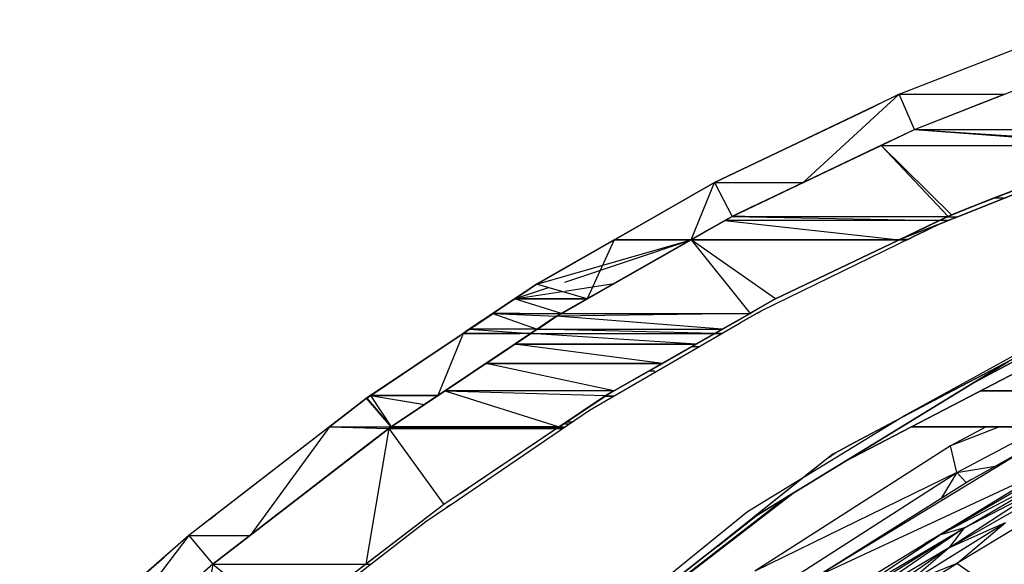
# Model space of a CAD drawing. Header units: millimetres. Extents: x 61846 to 198573, y 13020 to 52988.
# Tile 203 of 240: x 180273 to 180798, y 26079 to 26369. Entities that reach past the tile are written whole.
import ezdxf

# ---------------------------------------------------------------- set-up
doc = ezdxf.new("R2010")
doc.units = ezdxf.units.MM
for name, color, linetype, lineweight in [('A-COLS', 52, 'Continuous', 35), ('A-ROOF', 132, 'Continuous', 35), ('S-BEAM', 12, 'Continuous', 35)]:
    doc.layers.add(name, color=color, linetype=linetype, lineweight=lineweight)

# ---------------------------------------------------------------- blocks, each defined once
blk = doc.blocks.new('28_PBT_SF_toneeltoren_dakboog_28_PBT_SF_toneeltoren_dakboog as R_2584242 - 28_PBT_SF_toneeltoren_dakboog_28_PBT_SF_toneeltoren_dakboog as R_2584242-313469-GZ lierenkamer 3')
at = {"layer": 'S-BEAM', "color": 250, "lineweight": 25}
for p, q in [((-48074.54, 26250.95), (-48299.71, 26133.64)), ((-48299.71, 26133.64), (-48074.54, 26250.95)), ((-48137.66, 26229.9), (-48266.99, 26158.42)), ((-48122.83, 26233.2), (-48230.88, 26175.73)), ((-48230.88, 26175.73), (-48122.83, 26233.2)), ((-48212.85, 26186.76), (-48347.91, 26104.16)), ((-48347.91, 26104.16), (-48212.85, 26186.76)), ((-48266.99, 26158.42), (-48351.64, 26106.68)), ((-48308.63, 26135.5), (-48304.99, 26138)), ((-48304.99, 26138), (-48308.63, 26135.5)), ((-48557.52, 25939.21), (-48327.27, 26116.79)), ((-48327.27, 26116.79), (-48557.52, 25939.21)), ((-48557.52, 25939.21), (-48329.75, 26115.27)), ((-48329.75, 26115.27), (-48557.52, 25939.21)), ((-48351.64, 26106.68), (-48540.13, 25954.07)), ((-48346.25, 26105.18), (-48367.45, 26088.53)), ((-48367.45, 26088.53), (-48346.25, 26105.18))]:
    blk.add_line(p, q, dxfattribs=at)
blk = doc.blocks.new('28_PBT_SF_toneeltoren_dakboog_28_PBT_SF_toneeltoren_dakboog as R_2584242 - 28_PBT_SF_toneeltoren_dakboog_28_PBT_SF_toneeltoren_dakboog as R_2584242-313473-GZ lierenkamer 3')
blk.add_blockref('28_PBT_SF_toneeltoren_dakboog_28_PBT_SF_toneeltoren_dakboog as R_2584242 - 28_PBT_SF_toneeltoren_dakboog_28_PBT_SF_toneeltoren_dakboog as R_2584242-313469-GZ lierenkamer 3', (0, 0))
blk = doc.blocks.new('28_PBT_SC_staal_H-profiel_gekromd_dak toneeltoren_S355_HE200B_betondak_as 20_2666731 - 28_PBT_SC_staal_H-profiel_gekromd_dak toneeltoren_S355_HE200B_betondak_as 20_2666731-313531-GZ lierenkamer 3')
at = {"layer": 'A-COLS', "color": 250, "lineweight": 25}
for p, q in [((-48199.39, 26142.5), (-48314.34, 26072.45)), ((-48192.28, 26129.29), (-48314.34, 26072.45)), ((-48306.09, 26059.93), (-48192.28, 26129.29)), ((-48184.13, 26128.69), (-48249.3, 26094.27)), ((-48190.67, 26128.38), (-48249.3, 26094.27)), ((-48235.94, 26098.3), (-48184.13, 26128.69)), ((-48243.9, 26087.77), (-48185.56, 26121.01)), ((-48243.9, 26087.77), (-48196.21, 26118.88)), ((-48235.94, 26098.3), (-48196.21, 26118.88)), ((-48183.74, 26113.45), (-48239.96, 26079.17)), ((-48266.35, 26068.53), (-48214.02, 26101.03)), ((-48243.9, 26087.77), (-48214.02, 26101.03)), ((-48239.96, 26079.17), (-48214.02, 26101.03)), ((-48302.28, 26059.06), (-48235.94, 26098.3)), ((-48302.28, 26059.06), (-48249.3, 26094.27)), ((-48235.94, 26098.3), (-48297.74, 26055.97)), ((-48287.18, 26066.36), (-48235.94, 26098.3)), ((-48249.3, 26094.27), (-48256.9, 26089.91)), ((-48235.94, 26098.3), (-48249.3, 26094.27)), ((-48244.03, 26097.75), (-48249.3, 26094.27)), ((-48243.9, 26087.77), (-48235.94, 26098.3)), ((-48243.9, 26087.77), (-48312.56, 26040.12)), ((-48243.9, 26087.77), (-48297.74, 26055.97)), ((-48243.9, 26087.77), (-48266.35, 26068.53)), ((-48296.19, 26044.89), (-48239.96, 26079.17)), ((-48239.96, 26079.17), (-48266.35, 26068.53)), ((-48120.16, 25995.49), (-48239.96, 26079.17))]:
    blk.add_line(p, q, dxfattribs=at)
blk = doc.blocks.new('28_PBT_SC_staal_H-profiel_gekromd_dak toneeltoren_S355_HE200B_betondak_as 20_2666731 - 28_PBT_SC_staal_H-profiel_gekromd_dak toneeltoren_S355_HE200B_betondak_as 20_2666731-313535-GZ lierenkamer 3')
blk.add_blockref('28_PBT_SC_staal_H-profiel_gekromd_dak toneeltoren_S355_HE200B_betondak_as 20_2666731 - 28_PBT_SC_staal_H-profiel_gekromd_dak toneeltoren_S355_HE200B_betondak_as 20_2666731-313531-GZ lierenkamer 3', (0, 0))
blk = doc.blocks.new('28_PBT_SC_staal_H-profiel_gekromd_dak toneeltoren_S355_HE200B_betondak_as 20_3531985 - 28_PBT_SC_staal_H-profiel_gekromd_dak toneeltoren_S355_HE200B_betondak_as 20_3531985-313708-GZ lierenkamer 3')
at = {"layer": 'A-COLS', "color": 250, "lineweight": 25}
for q in [(-48199.39, 26142.5), (-48314.34, 26072.45)]:
    blk.add_line((-48232.15, 26123.97), q, dxfattribs=at)
blk = doc.blocks.new('28_PBT_SC_staal_H-profiel_gekromd_dak toneeltoren_S355_HE200B_betondak_as 20_3531985 - 28_PBT_SC_staal_H-profiel_gekromd_dak toneeltoren_S355_HE200B_betondak_as 20_3531985-313712-GZ lierenkamer 3')
blk.add_blockref('28_PBT_SC_staal_H-profiel_gekromd_dak toneeltoren_S355_HE200B_betondak_as 20_3531985 - 28_PBT_SC_staal_H-profiel_gekromd_dak toneeltoren_S355_HE200B_betondak_as 20_3531985-313708-GZ lierenkamer 3', (0, 0))
blk = doc.blocks.new('28_PBT_SC_staal_H-profiel_gekromd_dak toneeltoren hoek_S355_HE200B_betondak_as 20_3625036 - 28_PBT_SC_staal_H-profiel_gekromd_dak toneeltoren hoek_S355_HE200B_betondak_as 20_3625036-313802-GZ lierenkamer 3')
at = {"layer": 'A-COLS', "color": 250, "lineweight": 25}
for p, q in [((-48224.43, 26152.02), (-48243.38, 26141.98)), ((-48217.27, 26152.02), (-48243.38, 26141.98)), ((-48239.99, 26127.73), (-48194.21, 26152.02)), ((-48243.38, 26141.98), (-48347.75, 26075.06)), ((-48239.99, 26127.73), (-48243.38, 26141.98)), ((-48239.99, 26127.73), (-48219.59, 26131.07)), ((-48239.99, 26127.73), (-48347.75, 26075.06)), ((-48343.55, 26061.27), (-48239.99, 26127.73)), ((-48239.99, 26127.73), (-48248.57, 26113.67)), ((-48239.99, 26127.73), (-48234.81, 26122.3))]:
    blk.add_line(p, q, dxfattribs=at)
blk = doc.blocks.new('28_PBT_SC_staal_H-profiel_gekromd_dak toneeltoren hoek_S355_HE200B_betondak_as 20_3625036 - 28_PBT_SC_staal_H-profiel_gekromd_dak toneeltoren hoek_S355_HE200B_betondak_as 20_3625036-313806-GZ lierenkamer 3')
blk.add_blockref('28_PBT_SC_staal_H-profiel_gekromd_dak toneeltoren hoek_S355_HE200B_betondak_as 20_3625036 - 28_PBT_SC_staal_H-profiel_gekromd_dak toneeltoren hoek_S355_HE200B_betondak_as 20_3625036-313802-GZ lierenkamer 3', (0, 0))
blk = doc.blocks.new('TadP_A_CON_CONSTRUCTIE_rvt-5-GZ lierenkamer 3')
at = {"layer": 'A-COLS', "color": 10, "lineweight": 18}
for name in ['28_PBT_SC_staal_H-profiel_gekromd_dak toneeltoren_S355_HE200B_betondak_as 20_2666731 - 28_PBT_SC_staal_H-profiel_gekromd_dak toneeltoren_S355_HE200B_betondak_as 20_2666731-313535-GZ lierenkamer 3', '28_PBT_SC_staal_H-profiel_gekromd_dak toneeltoren_S355_HE200B_betondak_as 20_3531985 - 28_PBT_SC_staal_H-profiel_gekromd_dak toneeltoren_S355_HE200B_betondak_as 20_3531985-313712-GZ lierenkamer 3', '28_PBT_SC_staal_H-profiel_gekromd_dak toneeltoren hoek_S355_HE200B_betondak_as 20_3625036 - 28_PBT_SC_staal_H-profiel_gekromd_dak toneeltoren hoek_S355_HE200B_betondak_as 20_3625036-313806-GZ lierenkamer 3']:
    blk.add_blockref(name, (0, 0), dxfattribs=at)
at = {"layer": 'S-BEAM', "color": 10, "lineweight": 18}
blk.add_blockref('28_PBT_SF_toneeltoren_dakboog_28_PBT_SF_toneeltoren_dakboog as R_2584242 - 28_PBT_SF_toneeltoren_dakboog_28_PBT_SF_toneeltoren_dakboog as R_2584242-313473-GZ lierenkamer 3', (0, 0), dxfattribs=at)
blk = doc.blocks.new('27_NOAHH_Dak_Dak-x 2835671 - 21_10_Baksteen wit halfsteens-163091-GZ lierenkamer 3')
at = {"layer": 'A-ROOF', "color": 250, "lineweight": 25}
for p, q in [((-48270.72, 26329.36), (-48169.1, 26369.14)), ((-48270.72, 26329.36), (-48182.22, 26364)), ((-48270.72, 26329.36), (-48182.22, 26364)), ((-48262.61, 26310.64), (-48162.35, 26349.85)), ((-48262.61, 26310.64), (-48162.35, 26349.85)), ((-48262.61, 26310.64), (-48175.49, 26344.71)), ((-48262.61, 26310.64), (-48175.49, 26344.71)), ((-48369.18, 26282.3), (-48270.72, 26329.36)), ((-48322, 26282.3), (-48270.72, 26329.36)), ((-48270.72, 26329.36), (-48283.82, 26323.1)), ((-48270.72, 26329.36), (-48283.82, 26323.1)), ((-48262.61, 26310.64), (-48270.72, 26329.36)), ((-48270.72, 26329.36), (-48214.73, 26329.36)), ((-48262.61, 26310.64), (-48214.73, 26329.36)), ((-48283.82, 26323.1), (-48369.18, 26282.3)), ((-48369.18, 26282.3), (-48283.82, 26323.1)), ((-48359.77, 26264.28), (-48262.61, 26310.64)), ((-48359.77, 26264.28), (-48262.61, 26310.64)), ((-48322, 26282.3), (-48262.61, 26310.64)), ((-48275.68, 26304.4), (-48262.61, 26310.64)), ((-48275.68, 26304.4), (-48359.77, 26264.28)), ((-48359.77, 26264.28), (-48275.68, 26304.4)), ((-48422.59, 26251.81), (-48369.19, 26282.31)), ((-48422.55, 26251.84), (-48369.18, 26282.3)), ((-48369.18, 26282.29), (-48422.55, 26251.83)), ((-48422.55, 26251.83), (-48369.18, 26282.29)), ((-48369.18, 26282.29), (-48422.55, 26251.83)), ((-48381.68, 26251.82), (-48369.18, 26282.3)), ((-48369.19, 26282.31), (-48376.55, 26278.1)), ((-48369.18, 26282.29), (-48369.19, 26282.31)), ((-48369.18, 26282.3), (-48322.01, 26282.3)), ((-48369.18, 26282.3), (-48359.77, 26264.28)), ((-48322, 26282.3), (-48359.77, 26264.28)), ((-48458.09, 26231.56), (-48376.55, 26278.1)), ((-48422.59, 26251.81), (-48376.55, 26278.1)), ((-48450.62, 26212.59), (-48359.76, 26264.28)), ((-48381.62, 26251.86), (-48359.77, 26264.29)), ((-48381.62, 26251.86), (-48359.77, 26264.29)), ((-48372.83, 26256.84), (-48359.76, 26264.28)), ((-48359.77, 26264.29), (-48359.76, 26264.28)), ((-48450.62, 26212.59), (-48372.83, 26256.84)), ((-48450.61, 26212.57), (-48372.83, 26256.84)), ((-48422.59, 26251.81), (-48463.97, 26228.21)), ((-48422.59, 26251.82), (-48463.96, 26228.2)), ((-48422.59, 26251.81), (-48463.96, 26228.2)), ((-48422.59, 26251.81), (-48458.09, 26231.56)), ((-48422.59, 26251.82), (-48437.09, 26220.28)), ((-48422.59, 26251.82), (-48381.68, 26251.82)), ((-48458.09, 26231.56), (-48463.97, 26228.21)), ((-48467.37, 26225.91), (-48487.22, 26212.58)), ((-48487.22, 26212.58), (-48467.37, 26225.91)), ((-48487.16, 26212.62), (-48463.96, 26228.2)), ((-48487.16, 26212.62), (-48463.96, 26228.2)), ((-48487.16, 26212.62), (-48463.96, 26228.2)), ((-48487.16, 26212.62), (-48463.96, 26228.2)), ((-48487.16, 26212.62), (-48463.96, 26228.2)), ((-48475.76, 26220.28), (-48463.96, 26228.2)), ((-48463.96, 26228.2), (-48467.37, 26225.91)), ((-48463.96, 26228.2), (-48467.37, 26225.91)), ((-48463.97, 26228.21), (-48463.96, 26228.2)), ((-48437.09, 26220.28), (-48463.96, 26228.2)), ((-48487.16, 26212.62), (-48475.76, 26220.28)), ((-48487.16, 26212.62), (-48475.76, 26220.28)), ((-48450.62, 26212.58), (-48475.76, 26220.28)), ((-48475.76, 26220.28), (-48437.09, 26220.28)), ((-48450.55, 26212.62), (-48441.22, 26217.94)), ((-48450.55, 26212.62), (-48441.96, 26217.51)), ((-48503.17, 26201.87), (-48489.01, 26211.38)), ((-48503.17, 26201.87), (-48489.48, 26211.07)), ((-48487.22, 26212.58), (-48499.9, 26204.07)), ((-48499.9, 26204.07), (-48489.01, 26211.38)), ((-48489.48, 26211.07), (-48495.93, 26206.73)), ((-48489.01, 26211.38), (-48489.48, 26211.07)), ((-48487.22, 26212.58), (-48489.01, 26211.38)), ((-48487.22, 26212.58), (-48489.01, 26211.38)), ((-48487.22, 26212.58), (-48450.62, 26212.58)), ((-48487.22, 26212.58), (-48453.34, 26211.04)), ((-48487.22, 26212.58), (-48463.75, 26204.07)), ((-48455.29, 26209.77), (-48467.03, 26201.85)), ((-48463.74, 26204.05), (-48453.35, 26211.06)), ((-48463.74, 26204.05), (-48454.82, 26210.08)), ((-48463.74, 26204.05), (-48455.29, 26209.77)), ((-48455.29, 26209.77), (-48459.78, 26206.76)), ((-48454.82, 26210.08), (-48455.29, 26209.77)), ((-48454.82, 26210.08), (-48453.35, 26211.06)), ((-48453.35, 26211.06), (-48453.33, 26211.02)), ((-48453.34, 26211.04), (-48450.61, 26212.57)), ((-48453.34, 26211.04), (-48451, 26212.36)), ((-48453.34, 26211.04), (-48453.33, 26211.03)), ((-48451, 26212.36), (-48453.33, 26211.03)), ((-48450.61, 26212.57), (-48451, 26212.36)), ((-48450.62, 26212.59), (-48450.61, 26212.57)), ((-48546.82, 26172.56), (-48495.93, 26206.73)), ((-48531.34, 26158.88), (-48459.78, 26206.76)), ((-48503.17, 26201.87), (-48495.93, 26206.73)), ((-48499.9, 26204.07), (-48503.17, 26201.87)), ((-48463.75, 26204.07), (-48499.9, 26204.07)), ((-48499.9, 26204.07), (-48467.04, 26201.87)), ((-48467.03, 26201.85), (-48459.78, 26206.76)), ((-48503.17, 26201.87), (-48554.56, 26167.36)), ((-48503.17, 26201.87), (-48554.56, 26167.36)), ((-48503.17, 26201.87), (-48554.56, 26167.36)), ((-48503.17, 26201.87), (-48554.56, 26167.36)), ((-48503.17, 26201.87), (-48552.54, 26168.71)), ((-48503.17, 26201.87), (-48552.54, 26168.71)), ((-48503.17, 26201.87), (-48552.54, 26168.71)), ((-48503.17, 26201.87), (-48546.82, 26172.56)), ((-48542.64, 26151.32), (-48467.03, 26201.85)), ((-48531.34, 26158.88), (-48467.03, 26201.85)), ((-48503.17, 26201.87), (-48516.6, 26168.71)), ((-48467.04, 26201.87), (-48503.17, 26201.87)), ((-48546.82, 26172.56), (-48554.56, 26167.36)), ((-48554.56, 26167.36), (-48638.13, 26102.8)), ((-48554.56, 26167.36), (-48635.17, 26105.09)), ((-48554.56, 26167.36), (-48635.17, 26105.09)), ((-48574.42, 26152.02), (-48554.56, 26167.36)), ((-48552.54, 26168.71), (-48554.56, 26167.36)), ((-48541.54, 26152.02), (-48554.56, 26167.36)), ((-48552.54, 26168.71), (-48516.6, 26168.71)), ((-48552.54, 26168.71), (-48541.54, 26152.02)), ((-48542.64, 26151.32), (-48531.34, 26158.88)), ((-48574.42, 26152.02), (-48649.27, 26094.2)), ((-48574.42, 26152.02), (-48649.27, 26094.2)), ((-48574.42, 26152.02), (-48649.27, 26094.2)), ((-48574.42, 26152.02), (-48638.13, 26102.8)), ((-48542.81, 26151.17), (-48636.53, 26078.78)), ((-48636.53, 26078.78), (-48542.81, 26151.17)), ((-48574.42, 26152.02), (-48616.57, 26094.2)), ((-48542.81, 26151.17), (-48616.57, 26094.2)), ((-48574.42, 26152.02), (-48541.54, 26152.02)), ((-48574.42, 26152.02), (-48542.81, 26151.17)), ((-48556.31, 26140.74), (-48542.81, 26151.17)), ((-48542.64, 26151.32), (-48542.83, 26151.2)), ((-48542.8, 26151.15), (-48542.83, 26151.2)), ((-48541.54, 26151.99), (-48542.8, 26151.15)), ((-48542.64, 26151.32), (-48542.8, 26151.15)), ((-48542.64, 26151.32), (-48541.53, 26152)), ((-48556.31, 26140.74), (-48636.53, 26078.78)), ((-48556.31, 26140.74), (-48636.53, 26078.78)), ((-48638.13, 26102.8), (-48635.17, 26105.09)), ((-48638.13, 26102.8), (-48649.27, 26094.2)), ((-48638.13, 26102.8), (-48649.27, 26094.2)), ((-48649.27, 26094.2), (-48739.43, 26015.5)), ((-48649.27, 26094.2), (-48709.04, 26015.5)), ((-48649.27, 26094.2), (-48662.49, 26082.66)), ((-48649.27, 26094.2), (-48662.49, 26082.66)), ((-48649.27, 26094.2), (-48616.57, 26094.2)), ((-48649.27, 26094.2), (-48636.53, 26078.78)), ((-48616.57, 26094.2), (-48636.53, 26078.78)), ((-48739.43, 26015.5), (-48662.49, 26082.66)), ((-48739.43, 26015.5), (-48662.49, 26082.66)), ((-48636.53, 26078.78), (-48725.77, 26000.9)), ((-48636.53, 26078.78), (-48725.77, 26000.9)), ((-48636.53, 26078.78), (-48649.68, 26067.31))]:
    blk.add_line(p, q, dxfattribs=at)
blk = doc.blocks.new('27_NOAHH_Dak_Dak-x 2835671 - 21_10_Hout-163087-GZ lierenkamer 3')
at = {"layer": 'A-ROOF', "color": 250, "lineweight": 25}
for p, q in [((-48262.61, 26310.64), (-48162.35, 26349.85)), ((-48262.61, 26310.64), (-48162.35, 26349.85)), ((-48262.61, 26310.63), (-48175.27, 26344.8)), ((-48262.61, 26310.64), (-48175.27, 26344.8)), ((-48348.86, 26269.49), (-48264.98, 26309.5)), ((-48280.44, 26302.13), (-48262.61, 26310.64)), ((-48280.44, 26302.13), (-48264.98, 26309.5)), ((-48264.98, 26309.5), (-48262.61, 26310.64)), ((-48264.98, 26309.5), (-48262.61, 26310.63)), ((-48262.61, 26310.64), (-48148.38, 26302.13)), ((-48262.61, 26310.64), (-48145.97, 26303.07)), ((-48262.61, 26310.64), (-48121.55, 26310.64)), ((-48280.44, 26302.13), (-48359.77, 26264.28)), ((-48280.44, 26302.13), (-48359.77, 26264.28)), ((-48348.86, 26269.49), (-48280.44, 26302.13)), ((-48280.44, 26302.13), (-48244.66, 26264.28)), ((-48280.44, 26302.13), (-48242.86, 26265.15)), ((-48280.44, 26302.13), (-48148.38, 26302.13)), ((-48229.87, 26270.23), (-48146.29, 26302.95)), ((-48229.87, 26270.23), (-48149.92, 26301.53)), ((-48348.86, 26269.49), (-48359.77, 26264.28)), ((-48242.86, 26265.15), (-48229.87, 26270.23)), ((-48242.86, 26265.15), (-48229.87, 26270.23)), ((-48443.8, 26216.46), (-48362.88, 26262.51)), ((-48359.77, 26264.28), (-48381.68, 26251.82)), ((-48381.68, 26251.82), (-48362.88, 26262.51)), ((-48359.77, 26264.28), (-48381.62, 26251.85)), ((-48359.77, 26264.28), (-48381.62, 26251.85)), ((-48359.77, 26264.28), (-48381.62, 26251.85)), ((-48359.77, 26264.28), (-48381.62, 26251.85)), ((-48359.77, 26264.28), (-48381.62, 26251.85)), ((-48363.72, 26262.04), (-48381.62, 26251.85)), ((-48363.72, 26262.04), (-48381.62, 26251.85)), ((-48359.77, 26264.28), (-48363.72, 26262.04)), ((-48249.36, 26262.04), (-48363.72, 26262.04)), ((-48363.72, 26262.04), (-48270.75, 26251.82)), ((-48359.77, 26264.28), (-48362.88, 26262.51)), ((-48359.77, 26264.28), (-48249.36, 26262.04)), ((-48359.77, 26264.28), (-48244.66, 26264.28)), ((-48336.72, 26220.28), (-48246.81, 26263.26)), ((-48270.75, 26251.82), (-48242.86, 26265.15)), ((-48246.81, 26263.26), (-48270.75, 26251.82)), ((-48256.17, 26258.78), (-48246.81, 26263.26)), ((-48246.81, 26263.26), (-48242.86, 26265.15)), ((-48256.17, 26258.78), (-48336.72, 26220.28)), ((-48336.72, 26220.28), (-48256.17, 26258.78)), ((-48381.68, 26251.82), (-48450.55, 26212.62)), ((-48450.55, 26212.62), (-48381.68, 26251.82)), ((-48443.8, 26216.46), (-48381.68, 26251.82)), ((-48270.75, 26251.82), (-48381.68, 26251.82)), ((-48381.68, 26251.82), (-48270.75, 26251.82)), ((-48336.72, 26220.28), (-48381.68, 26251.82)), ((-48381.68, 26251.82), (-48350.21, 26212.58)), ((-48336.72, 26220.28), (-48270.75, 26251.82)), ((-48336.72, 26220.28), (-48270.75, 26251.82)), ((-48336.72, 26220.28), (-48350.21, 26212.58)), ((-48336.72, 26220.28), (-48350.14, 26212.62)), ((-48336.72, 26220.28), (-48350.14, 26212.62)), ((-48336.72, 26220.28), (-48348.88, 26213.34)), ((-48336.72, 26220.28), (-48348.88, 26213.34)), ((-48443.8, 26216.46), (-48450.62, 26212.58)), ((-48443.8, 26216.46), (-48450.62, 26212.58)), ((-48453.34, 26211.04), (-48541.54, 26152.02)), ((-48463.75, 26204.07), (-48453.34, 26211.04)), ((-48453.34, 26211.04), (-48462.06, 26205.2)), ((-48453.34, 26211.04), (-48462.06, 26205.2)), ((-48450.62, 26212.58), (-48453.34, 26211.04)), ((-48350.21, 26212.58), (-48453.34, 26211.04)), ((-48450.89, 26212.43), (-48453.34, 26211.04)), ((-48453.34, 26211.04), (-48450.89, 26212.43)), ((-48365.13, 26204.07), (-48453.34, 26211.04)), ((-48450.62, 26212.58), (-48450.89, 26212.43)), ((-48450.62, 26212.58), (-48450.89, 26212.43)), ((-48450.62, 26212.58), (-48350.21, 26212.58)), ((-48350.21, 26212.58), (-48427.07, 26168.71)), ((-48427.07, 26168.71), (-48350.21, 26212.58)), ((-48350.21, 26212.58), (-48365.13, 26204.07)), ((-48357.72, 26208.3), (-48350.21, 26212.58)), ((-48350.21, 26212.58), (-48348.88, 26213.34)), ((-48542.62, 26151.3), (-48462.06, 26205.2)), ((-48541.54, 26152.02), (-48462.06, 26205.2)), ((-48463.75, 26204.07), (-48541.54, 26152.02)), ((-48467.04, 26201.87), (-48463.75, 26204.07)), ((-48368.98, 26201.87), (-48463.75, 26204.07)), ((-48463.75, 26204.07), (-48365.13, 26204.07)), ((-48427.07, 26168.71), (-48357.72, 26208.3)), ((-48365.13, 26204.07), (-48427.07, 26168.71)), ((-48368.98, 26201.87), (-48365.13, 26204.07)), ((-48357.72, 26208.3), (-48366.04, 26203.55)), ((-48467.04, 26201.87), (-48541.54, 26152.02)), ((-48512.89, 26171.19), (-48467.04, 26201.87)), ((-48490.88, 26185.92), (-48467.04, 26201.87)), ((-48475.58, 26196.16), (-48467.04, 26201.87)), ((-48467.04, 26201.87), (-48368.98, 26201.87)), ((-48378.99, 26196.16), (-48466.98, 26201.86)), ((-48427.07, 26168.71), (-48366.04, 26203.55)), ((-48427.07, 26168.71), (-48366.04, 26203.55)), ((-48368.98, 26201.87), (-48427.07, 26168.71)), ((-48396.93, 26185.92), (-48368.98, 26201.87)), ((-48378.99, 26196.16), (-48368.98, 26201.87)), ((-48490.88, 26185.92), (-48475.58, 26196.16)), ((-48396.93, 26185.92), (-48475.58, 26196.16)), ((-48475.58, 26196.16), (-48378.99, 26196.16)), ((-48396.93, 26185.92), (-48378.99, 26196.16)), ((-48490.88, 26185.92), (-48512.89, 26171.19)), ((-48422.74, 26171.19), (-48490.88, 26185.92)), ((-48490.88, 26185.92), (-48396.93, 26185.92)), ((-48396.93, 26185.92), (-48427.07, 26168.71)), ((-48422.74, 26171.19), (-48396.93, 26185.92)), ((-48512.89, 26171.19), (-48541.54, 26152.02)), ((-48422.74, 26171.19), (-48512.89, 26171.19)), ((-48512.89, 26171.19), (-48427.07, 26168.71)), ((-48512.89, 26171.19), (-48451.93, 26152.02)), ((-48427.07, 26168.71), (-48500.43, 26119.44)), ((-48427.07, 26168.71), (-48500.43, 26119.44)), ((-48427.07, 26168.71), (-48451.93, 26152.02)), ((-48422.74, 26171.19), (-48427.07, 26168.71)), ((-48542.81, 26151.17), (-48636.53, 26078.78)), ((-48542.81, 26151.17), (-48636.53, 26078.78)), ((-48542.81, 26151.17), (-48556.2, 26140.83)), ((-48542.81, 26151.17), (-48555.01, 26078.78)), ((-48541.54, 26152.02), (-48542.81, 26151.17)), ((-48541.54, 26152.02), (-48542.81, 26151.17)), ((-48541.54, 26152.02), (-48542.81, 26151.17)), ((-48541.54, 26152.02), (-48542.81, 26151.17)), ((-48541.54, 26152.02), (-48542.81, 26151.17)), ((-48541.54, 26152.02), (-48542.81, 26151.17)), ((-48542.62, 26151.3), (-48542.81, 26151.17)), ((-48453.19, 26151.17), (-48542.81, 26151.17)), ((-48542.81, 26151.17), (-48513.44, 26110.71)), ((-48541.54, 26152.02), (-48542.62, 26151.3)), ((-48541.54, 26152.02), (-48451.93, 26152.02)), ((-48541.51, 26152.02), (-48453.19, 26151.17)), ((-48451.93, 26152.02), (-48513.44, 26110.71)), ((-48451.93, 26152.02), (-48513.44, 26110.71)), ((-48451.93, 26152.02), (-48513.44, 26110.71)), ((-48451.93, 26152.02), (-48513.44, 26110.71)), ((-48451.93, 26152.02), (-48513.44, 26110.71)), ((-48453.19, 26151.17), (-48513.44, 26110.71)), ((-48451.93, 26152.02), (-48504.2, 26116.91)), ((-48451.93, 26152.02), (-48500.43, 26119.44)), ((-48451.93, 26152.02), (-48453.19, 26151.17)), ((-48451.93, 26152.02), (-48453.19, 26151.17)), ((-48556.2, 26140.83), (-48636.53, 26078.77)), ((-48556.2, 26140.83), (-48636.53, 26078.78)), ((-48504.2, 26116.91), (-48513.44, 26110.71)), ((-48504.2, 26116.91), (-48500.43, 26119.44)), ((-48513.44, 26110.71), (-48596.63, 26046.81)), ((-48513.44, 26110.71), (-48596.63, 26046.81)), ((-48513.44, 26110.71), (-48555.01, 26078.78)), ((-48513.44, 26110.71), (-48525.49, 26101.45)), ((-48525.49, 26101.45), (-48596.63, 26046.81)), ((-48525.49, 26101.45), (-48596.63, 26046.81)), ((-48636.53, 26078.78), (-48725.77, 26000.9)), ((-48636.53, 26078.78), (-48650.11, 26000.9)), ((-48636.53, 26078.78), (-48555.01, 26078.78)), ((-48636.53, 26078.78), (-48596.63, 26046.81)), ((-48555.01, 26078.78), (-48596.63, 26046.81))]:
    blk.add_line(p, q, dxfattribs=at)
blk = doc.blocks.new('27_NOAHH_Dak_Dak-x 2835671 - 27_10_Kunststof-163083-GZ lierenkamer 3')
at = {"layer": 'A-ROOF', "color": 250, "lineweight": 25}
for p, q in [((-48235.02, 26265.85), (-48151.4, 26299.21)), ((-48151.4, 26299.21), (-48235.01, 26265.85)), ((-48244.57, 26262.04), (-48248.93, 26260.29)), ((-48248.93, 26260.3), (-48244.57, 26262.04)), ((-48235.01, 26265.85), (-48244.57, 26262.04)), ((-48244.57, 26262.04), (-48235.02, 26265.85)), ((-48264.18, 26252.93), (-48256.06, 26256.88)), ((-48256.06, 26256.88), (-48264.17, 26252.93)), ((-48254.29, 26257.74), (-48256.06, 26256.88)), ((-48256.06, 26256.88), (-48254.29, 26257.74)), ((-48254.29, 26257.74), (-48249.44, 26260.09)), ((-48254.29, 26257.74), (-48249.44, 26260.09)), ((-48249.44, 26260.09), (-48248.93, 26260.3)), ((-48249.44, 26260.09), (-48248.93, 26260.29)), ((-48344.38, 26213.95), (-48264.17, 26252.93)), ((-48344.38, 26213.95), (-48264.18, 26252.93)), ((-48266.47, 26251.82), (-48264.18, 26252.89)), ((-48346.74, 26212.58), (-48355.41, 26207.55)), ((-48355.41, 26207.55), (-48346.74, 26212.58)), ((-48346.74, 26212.58), (-48346.5, 26212.72)), ((-48346.74, 26212.58), (-48346.5, 26212.72)), ((-48346.5, 26212.72), (-48344.38, 26213.95)), ((-48346.5, 26212.72), (-48344.38, 26213.95)), ((-48435.71, 26161.02), (-48355.41, 26207.55)), ((-48435.71, 26161.02), (-48355.41, 26207.55)), ((-48245.52, 26169.71), (-48180.47, 26203.65)), ((-48180.47, 26203.65), (-48245.52, 26169.71)), ((-48245.52, 26169.71), (-48297.26, 26142.23)), ((-48268.38, 26157.57), (-48245.52, 26169.71)), ((-48510.11, 26110.35), (-48435.71, 26161.02)), ((-48510.11, 26110.35), (-48435.71, 26161.02)), ((-48297.26, 26142.23), (-48268.38, 26157.57)), ((-48302.11, 26139.66), (-48297.26, 26142.23)), ((-48297.26, 26142.23), (-48302.11, 26139.66)), ((-48306.05, 26137.56), (-48358.61, 26095.63)), ((-48306.05, 26137.56), (-48322.2, 26124.67)), ((-48306.05, 26137.56), (-48302.11, 26139.66)), ((-48302.11, 26139.66), (-48306.05, 26137.56)), ((-48322.2, 26124.67), (-48358.61, 26095.63)), ((-48510.11, 26110.35), (-48512.07, 26109.01)), ((-48512.07, 26109.01), (-48510.11, 26110.35)), ((-48522.95, 26101.6), (-48512.07, 26109.01)), ((-48522.95, 26101.6), (-48512.07, 26109.01)), ((-48592.08, 26048.3), (-48522.95, 26101.6)), ((-48592.08, 26048.3), (-48522.95, 26101.6)), ((-48367.45, 26088.58), (-48358.61, 26095.63)), ((-48358.61, 26095.63), (-48367.45, 26088.58)), ((-48394.49, 26067.34), (-48367.45, 26088.58)), ((-48367.45, 26088.58), (-48394.49, 26067.34))]:
    blk.add_line(p, q, dxfattribs=at)
blk = doc.blocks.new('27_NOAHH_Dak_Dak-x 2835671 - 27_NOAHH_Dak_Dak-x 2835671-163054-GZ lierenkamer 3')
for name in ['27_NOAHH_Dak_Dak-x 2835671 - 21_10_Baksteen wit halfsteens-163091-GZ lierenkamer 3', '27_NOAHH_Dak_Dak-x 2835671 - 21_10_Hout-163087-GZ lierenkamer 3', '27_NOAHH_Dak_Dak-x 2835671 - 27_10_Kunststof-163083-GZ lierenkamer 3']:
    blk.add_blockref(name, (0, 0))
blk = doc.blocks.new('27_NOAHH_Dak_Dak-x 2863758 - 21_10_Baksteen wit halfsteens-164665-GZ lierenkamer 3')
at = {"layer": 'A-ROOF', "color": 250, "lineweight": 25}
for p, q in [((-48332.63, 26277.21), (-48359.74, 26264.28)), ((-48359.74, 26264.28), (-48332.63, 26277.21)), ((-48363.68, 26262.04), (-48381.62, 26251.83)), ((-48381.62, 26251.83), (-48363.68, 26262.04)), ((-48359.74, 26264.28), (-48363.68, 26262.04)), ((-48363.68, 26262.04), (-48359.74, 26264.28)), ((-48359.74, 26264.28), (-48352.98, 26264.28)), ((-48352.98, 26264.28), (-48359.74, 26264.28)), ((-48542.78, 26151.17), (-48636.51, 26078.77)), ((-48636.51, 26078.77), (-48542.78, 26151.17)), ((-48541.54, 26152), (-48542.78, 26151.17)), ((-48542.78, 26151.17), (-48541.54, 26152)), ((-48542.78, 26151.17), (-48450.18, 26151.17)), ((-48450.18, 26151.17), (-48542.78, 26151.17)), ((-48636.51, 26078.77), (-48552.56, 26078.77))]:
    blk.add_line(p, q, dxfattribs=at)
blk = doc.blocks.new('27_NOAHH_Dak_Dak-x 2863758 - 21_10_Hout-164661-GZ lierenkamer 3')
at = {"layer": 'A-ROOF', "color": 250, "lineweight": 25}
for p, q in [((-48463.93, 26228.2), (-48422.55, 26251.82)), ((-48463.93, 26228.2), (-48381.64, 26251.82)), ((-48448.97, 26229.25), (-48381.64, 26251.82)), ((-48381.68, 26251.82), (-48422.55, 26251.82)), ((-48463.93, 26228.2), (-48475.72, 26220.28)), ((-48475.72, 26220.28), (-48457.65, 26226.34)), ((-48448.97, 26224.4), (-48422.78, 26228.43)), ((-48475.72, 26220.28), (-48487.16, 26212.6)), ((-48475.72, 26220.28), (-48450.34, 26224.19)), ((-48437.09, 26220.28), (-48475.72, 26220.28)), ((-48437.33, 26220.14), (-48475.72, 26220.28)), ((-48554.52, 26167.36), (-48505.12, 26200.54)), ((-48503.17, 26201.85), (-48552.51, 26168.71)), ((-48552.51, 26168.71), (-48504.69, 26200.83)), ((-48554.52, 26167.36), (-48574.38, 26152.02)), ((-48554.52, 26167.36), (-48554.53, 26167.36)), ((-48552.51, 26168.71), (-48554.52, 26167.36)), ((-48554.52, 26167.36), (-48541.51, 26152.02)), ((-48516.59, 26168.71), (-48552.51, 26168.71)), ((-48552.51, 26168.71), (-48523.56, 26164.05)), ((-48552.51, 26168.71), (-48541.51, 26152.02)), ((-48552.51, 26168.71), (-48523.73, 26163.94)), ((-48574.38, 26152.02), (-48574.39, 26152.02)), ((-48574.38, 26152.02), (-48541.54, 26152.02))]:
    blk.add_line(p, q, dxfattribs=at)
blk = doc.blocks.new('27_NOAHH_Dak_Dak-x 2863758 - 27_10_Kunststof-164657-GZ lierenkamer 3')
at = {"layer": 'A-ROOF', "color": 250, "lineweight": 25}
for p, q in [((-48196.02, 26283.46), (-48220.43, 26273.91)), ((-48202.35, 26280.98), (-48242.8, 26265.15)), ((-48205.84, 26279.62), (-48242.8, 26265.15)), ((-48220.43, 26273.91), (-48245.39, 26263.91)), ((-48220.43, 26273.91), (-48242.81, 26265.15)), ((-48242.81, 26265.15), (-48220.43, 26273.91)), ((-48220.43, 26273.91), (-48242.8, 26265.15)), ((-48214.82, 26273.91), (-48220.43, 26273.91)), ((-48214.83, 26273.9), (-48220.43, 26273.91)), ((-48249.3, 26262.04), (-48270.69, 26251.82)), ((-48245.39, 26263.91), (-48249.3, 26262.05)), ((-48244.57, 26262.04), (-48249.3, 26262.04)), ((-48242.81, 26265.15), (-48245.39, 26263.91)), ((-48245.39, 26263.91), (-48242.81, 26265.15)), ((-48245.39, 26263.91), (-48242.81, 26265.15)), ((-48245.39, 26263.91), (-48242.81, 26265.15)), ((-48239.88, 26263.91), (-48245.39, 26263.91)), ((-48239.89, 26263.91), (-48245.39, 26263.91)), ((-48242.81, 26265.15), (-48242.81, 26265.15)), ((-48242.81, 26265.15), (-48242.8, 26265.15)), ((-48249.44, 26260.11), (-48270.69, 26251.82)), ((-48270.69, 26251.82), (-48381.62, 26251.82)), ((-48266, 26252.05), (-48270.69, 26251.82)), ((-48266.47, 26251.82), (-48270.69, 26251.82)), ((-48365.31, 26201.82), (-48368.92, 26201.82)), ((-48377.58, 26194.71), (-48381.46, 26194.71)), ((-48377.42, 26194.8), (-48381.3, 26194.8)), ((-48400.97, 26181.71), (-48404.25, 26181.71)), ((-48400.97, 26181.8), (-48404.09, 26181.8)), ((-48423.19, 26168.28), (-48427.65, 26168.29)), ((-48423.03, 26168.37), (-48427.52, 26168.37)), ((-48451.88, 26152.02), (-48448.97, 26152.02)), ((-48451.75, 26152.1), (-48448.97, 26152.02)), ((-48448.97, 26153.68), (-48446.53, 26153.65)), ((-48445.23, 26154.54), (-48448.12, 26154.54))]:
    blk.add_line(p, q, dxfattribs=at)
blk = doc.blocks.new('27_NOAHH_Dak_Dak-x 2863758 - 27_10_Metaal_Aluminium-164653-GZ lierenkamer 3')
at = {"layer": 'A-ROOF', "color": 250, "lineweight": 25}
for p, q in [((-48270.75, 26251.82), (-48266.47, 26251.82)), ((-48266.47, 26251.82), (-48270.75, 26251.82)), ((-48065.03, 26251.82), (-47948.26, 26251.82)), ((-47948.26, 26251.82), (-48065.03, 26251.82)), ((-48496.96, 26206), (-48487.16, 26212.58)), ((-48487.16, 26212.58), (-48496.96, 26206)), ((-48487.16, 26212.58), (-48472.96, 26212.58)), ((-48472.96, 26212.58), (-48487.16, 26212.58)), ((-48503.11, 26201.87), (-48499.9, 26204.03)), ((-48499.9, 26204.03), (-48503.11, 26201.87)), ((-48503.11, 26201.87), (-48472.96, 26201.87)), ((-48472.96, 26201.87), (-48503.11, 26201.87)), ((-48368.92, 26201.87), (-48365.23, 26201.87)), ((-48365.23, 26201.87), (-48368.92, 26201.87)), ((-48168.75, 26201.87), (-48078.81, 26201.87)), ((-48078.81, 26201.87), (-48168.75, 26201.87)), ((-48475.52, 26196.16), (-48490.82, 26185.92)), ((-48475.52, 26196.16), (-48490.82, 26185.92)), ((-48472.96, 26197.87), (-48475.52, 26196.16)), ((-48472.96, 26197.87), (-48475.52, 26196.16)), ((-48475.52, 26196.16), (-48378.93, 26196.16)), ((-48378.93, 26196.16), (-48475.52, 26196.16)), ((-48378.93, 26196.16), (-48396.87, 26185.92)), ((-48396.87, 26185.92), (-48378.93, 26196.16)), ((-48376.98, 26197.27), (-48378.93, 26196.16)), ((-48378.93, 26196.16), (-48376.98, 26197.27)), ((-48179.71, 26196.16), (-48091.29, 26196.16)), ((-48091.29, 26196.16), (-48179.71, 26196.16)), ((-48490.82, 26185.92), (-48496.96, 26181.81)), ((-48490.82, 26185.92), (-48496.96, 26181.81)), ((-48490.82, 26185.92), (-48396.87, 26185.92)), ((-48396.87, 26185.92), (-48490.82, 26185.92)), ((-48396.87, 26185.92), (-48400.97, 26183.58)), ((-48400.97, 26183.58), (-48396.87, 26185.92)), ((-48199.37, 26185.92), (-48113.66, 26185.92)), ((-48113.66, 26185.92), (-48199.37, 26185.92)), ((-48427.07, 26168.68), (-48451.88, 26152.02)), ((-48451.88, 26152.02), (-48427.07, 26168.68)), ((-48424.97, 26169.88), (-48427.02, 26168.71)), ((-48427.02, 26168.71), (-48424.97, 26169.88)), ((-48227.64, 26171.19), (-48143.5, 26171.19)), ((-48143.5, 26171.19), (-48227.64, 26171.19)), ((-48520.95, 26165.76), (-48541.49, 26152.02)), ((-48520.95, 26165.76), (-48541.49, 26152.02)), ((-48451.88, 26152.02), (-48541.49, 26152.02)), ((-48541.49, 26152.02), (-48451.88, 26152.02)), ((-48180.84, 26152.02), (-48264.43, 26152.02)), ((-48264.43, 26152.02), (-48180.84, 26152.02))]:
    blk.add_line(p, q, dxfattribs=at)
blk = doc.blocks.new('27_NOAHH_Dak_Dak-x 2863758 - 27_10_Metaal_Aluminium-164637-GZ lierenkamer 3')
at = {"layer": 'A-ROOF', "color": 250, "lineweight": 25}
for p, q in [((-48453.27, 26211.04), (-48463.69, 26204.07)), ((-48463.69, 26204.07), (-48453.27, 26211.04))]:
    blk.add_line(p, q, dxfattribs=at)
blk = doc.blocks.new('27_NOAHH_Dak_Dak-x 2863758 - 27_NOAHH_Dak_Dak-x 2863758-164626-GZ lierenkamer 3')
for name in ['27_NOAHH_Dak_Dak-x 2863758 - 21_10_Hout-164661-GZ lierenkamer 3', '27_NOAHH_Dak_Dak-x 2863758 - 27_10_Kunststof-164657-GZ lierenkamer 3', '27_NOAHH_Dak_Dak-x 2863758 - 27_10_Metaal_Aluminium-164637-GZ lierenkamer 3', '27_NOAHH_Dak_Dak-x 2863758 - 21_10_Baksteen wit halfsteens-164665-GZ lierenkamer 3', '27_NOAHH_Dak_Dak-x 2863758 - 27_10_Metaal_Aluminium-164653-GZ lierenkamer 3']:
    blk.add_blockref(name, (0, 0))
blk = doc.blocks.new('TadP_A_BWK_BOUWKUNDE_rvt-5-GZ lierenkamer 3')
at = {"layer": 'A-ROOF', "lineweight": 9}
for name in ['27_NOAHH_Dak_Dak-x 2835671 - 27_NOAHH_Dak_Dak-x 2835671-163054-GZ lierenkamer 3', '27_NOAHH_Dak_Dak-x 2863758 - 27_NOAHH_Dak_Dak-x 2863758-164626-GZ lierenkamer 3']:
    blk.add_blockref(name, (0, 0), dxfattribs=at)

msp = doc.modelspace()

# ---------------------------------------------------------------- block references
at = {"color": 210, "lineweight": 5}
for name in ['TadP_A_BWK_BOUWKUNDE_rvt-5-GZ lierenkamer 3', 'TadP_A_CON_CONSTRUCTIE_rvt-5-GZ lierenkamer 3']:
    msp.add_blockref(name, (229012.82, 0), dxfattribs=at)

doc.saveas('drawing.dxf')
